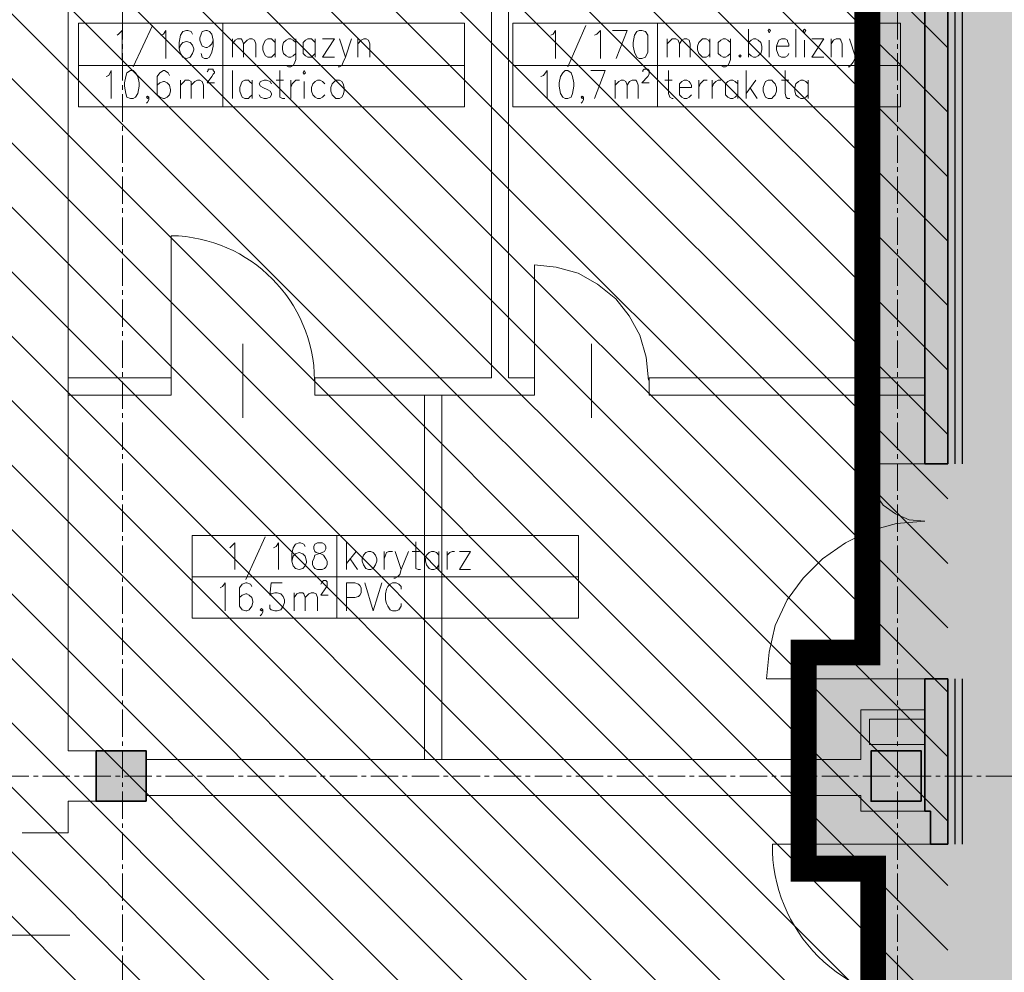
# Model space of a CAD drawing. Header units: millimetres. Extents: x -9409 to -3369, y -15007 to -6597.
# Tile 125 of 132: x -6201 to -5515, y -9944 to -9280. Entities that reach past the tile are written whole.
import ezdxf

# ---------------------------------------------------------------- set-up
doc = ezdxf.new("R2010")
doc.units = ezdxf.units.MM
for name, pattern in [('ACAD_ISO02W100', [15, 12, -3]), ('CENTER2', [28.575, 19.05, -3.175, 3.175, -3.175]), ('DASHED2', [0.375, 0.25, -0.125])]:
    doc.linetypes.add(name, pattern=pattern)
for name, color, linetype, lineweight in [('sq_bud istn', 253, 'Continuous', 15), ('SQ_HATCH', 140, 'Continuous', 13), ('SQ_ISTN.Ściany', 140, 'Continuous', 35), ('SQ_Osie', 220, 'CENTER2', 9), ('SQ_ZAKRES_OPRACOWANIA', 7, 'ACAD_ISO02W100', 20)]:
    doc.layers.add(name, color=color, linetype=linetype, lineweight=lineweight)
doc.layers.add('W-listwa', color=7, linetype='ZIGZAG', lineweight=18, true_color=0xe19705)
doc.layers.add('W-poręcz', color=92, linetype='FENCELINE1', lineweight=18, true_color=0x00bd00)
doc.linetypes.add('FENCELINE1', pattern='A,0.25,-0.1,[133,ltypeshp.shx,S=0.1,R=0,X=-0.1,Y=0],-0.1,1', length=1.45)
doc.linetypes.add('ZIGZAG', pattern='A,0.0001,-0.2,[131,ltypeshp.shx,S=0.2,R=0,X=-0.2,Y=0],-0.4,[131,ltypeshp.shx,S=0.2,R=180,X=0.2,Y=0],-0.2', length=0.8001)

# ---------------------------------------------------------------- blocks, each defined once
blk = doc.blocks.new('słupy konstr bud B')
at = {"layer": 'SQ_ISTN.Ściany', "lineweight": 5}
h = blk.add_hatch(dxfattribs=at)
h.set_pattern_fill('JIS_STN_1E', color=256, scale=10)
h.paths.add_polyline_path([(21350.78, 18613.95), (21315.78, 18613.95), (21315.78, 18578.95), (21350.78, 18578.95)])
h.paths.add_polyline_path([(21890.78, 18613.95), (21855.78, 18613.95), (21855.78, 18578.95), (21890.78, 18578.95)])
h.paths.add_polyline_path([(22190.78, 18613.95), (22155.78, 18613.95), (22155.78, 18578.95), (22190.78, 18578.95)])
h.paths.add_polyline_path([(22730.78, 18613.95), (22695.78, 18613.95), (22695.78, 18578.95), (22730.78, 18578.95)])
h.paths.add_polyline_path([(22730.78, 17953.95), (22695.78, 17953.95), (22695.78, 17918.95), (22730.78, 17918.95)])
h.paths.add_polyline_path([(22190.78, 17953.95), (22155.78, 17953.95), (22155.78, 17918.95), (22190.78, 17918.95)])
h.paths.add_polyline_path([(21890.78, 17953.95), (21855.78, 17953.95), (21855.78, 17918.95), (21890.78, 17918.95)])
h.paths.add_polyline_path([(21350.78, 17953.95), (21315.78, 17953.95), (21315.78, 17918.95), (21350.78, 17918.95)])
h.paths.add_polyline_path([(21350.78, 17293.95), (21315.78, 17293.95), (21315.78, 17258.95), (21350.78, 17258.95)])
h.paths.add_polyline_path([(21890.78, 17293.95), (21855.78, 17293.95), (21855.78, 17258.95), (21890.78, 17258.95)])
h.paths.add_polyline_path([(22190.78, 17293.95), (22155.78, 17293.95), (22155.78, 17258.95), (22190.78, 17258.95)])
h.paths.add_polyline_path([(22730.78, 17293.95), (22695.78, 17293.95), (22695.78, 17258.95), (22730.78, 17258.95)])
h.paths.add_polyline_path([(22695.78, 16633.95), (22730.78, 16633.95), (22730.78, 16598.95), (22695.78, 16598.95)])
h.paths.add_polyline_path([(22695.78, 14653.95), (22730.78, 14653.95), (22730.78, 14618.95), (22695.78, 14618.95)])
h.paths.add_polyline_path([(22695.78, 15313.95), (22730.78, 15313.95), (22730.78, 15278.95), (22695.78, 15278.95)])
h.paths.add_polyline_path([(22695.78, 15973.95), (22730.78, 15973.95), (22730.78, 15938.95), (22695.78, 15938.95)])
h.paths.add_polyline_path([(22155.78, 14653.95), (22190.78, 14653.95), (22190.78, 14618.95), (22155.78, 14618.95)])
h.paths.add_polyline_path([(22155.78, 15313.95), (22190.78, 15313.95), (22190.78, 15278.95), (22155.78, 15278.95)])
h.paths.add_polyline_path([(22155.78, 15973.95), (22190.78, 15973.95), (22190.78, 15938.95), (22155.78, 15938.95)])
h.paths.add_polyline_path([(22155.78, 16633.95), (22190.78, 16633.95), (22190.78, 16598.95), (22155.78, 16598.95)])
h.paths.add_polyline_path([(21855.78, 14653.95), (21890.78, 14653.95), (21890.78, 14618.95), (21855.78, 14618.95)])
h.paths.add_polyline_path([(21855.78, 15313.95), (21890.78, 15313.95), (21890.78, 15278.95), (21855.78, 15278.95)])
h.paths.add_polyline_path([(21855.78, 15973.95), (21890.78, 15973.95), (21890.78, 15938.95), (21855.78, 15938.95)])
h.paths.add_polyline_path([(21855.78, 16633.95), (21890.78, 16633.95), (21890.78, 16598.95), (21855.78, 16598.95)])
h.paths.add_polyline_path([(21315.78, 14653.95), (21350.78, 14653.95), (21350.78, 14618.95), (21315.78, 14618.95)])
h.paths.add_polyline_path([(21315.78, 15313.95), (21350.78, 15313.95), (21350.78, 15278.95), (21315.78, 15278.95)])
h.paths.add_polyline_path([(21315.78, 15973.95), (21350.78, 15973.95), (21350.78, 15938.95), (21315.78, 15938.95)])
h.paths.add_polyline_path([(21315.78, 16633.95), (21350.78, 16633.95), (21350.78, 16598.95), (21315.78, 16598.95)])
at = {"layer": 'SQ_ISTN.Ściany'}
for points in [[(22155.78, 15973.95), (22190.78, 15973.95), (22190.78, 15938.95), (22155.78, 15938.95)], [(22695.78, 15973.95), (22730.78, 15973.95), (22730.78, 15938.95), (22695.78, 15938.95)]]:
    blk.add_lwpolyline(points, close=True, dxfattribs=at)
blk = doc.blocks.new('stan projektowany')
at = {"layer": 'sq_bud istn'}
h = blk.add_hatch(dxfattribs=at)
h.set_pattern_fill('LINE', color=256, scale=10, angle=135)
h.set_pattern_definition([(135, (-52710.16, -21414.304), (-22.45064, -22.45064), [])])
h.paths.add_polyline_path([(-15144.65, 11515.59), (-15046.65, 11515.59), (-15046.65, 11777.98), (-17204.52, 11777.98), (-17204.52, 11515.59), (-16664.65, 11515.59), (-16667.99, 10408.67), (-17204.52, 10408.67), (-17204.52, 8874.34), (-16667.99, 8874.34), (-16667.99, 8504.05), (-16382.65, 8503.65), (-16382.93, 8841.15), (-16219.65, 8841.15), (-16219.65, 9267.59), (-16019.65, 9267.59), (-16019.65, 10563.13), (-15789.65, 10563.13), (-15789.65, 10483.59), (-15752.65, 10483.59), (-15144.65, 10483.59)])
at = {"layer": 'SQ_HATCH'}
h = blk.add_hatch(dxfattribs=at)
h.set_pattern_fill('ANGLE')
h.set_pattern_definition([(0, (-10464.962, 6233.929), (0, 6.985), [5.08, -1.905]), (90, (-10464.962, 6233.929), (-6.985, 4e-16), [5.08, -1.905])])
h.paths.add_polyline_path([(-15233.14, 8198.65), (-15198.14, 8198.65), (-15176.65, 8198.65), (-15176.65, 8216.15), (-15144.65, 8216.15), (-15144.65, 8147.15), (-15144.65, 7886.15), (-15144.65, 7837.15), (-15144.65, 7734.77), (-15104.65, 7734.77), (-15104.65, 10535.59), (-15737.65, 10535.59), (-15737.65, 10615.59), (-15789.65, 10615.59), (-16075.65, 10615.59), (-16075.65, 9587.27), (-16120.11, 9587.27), (-16120.11, 9436.61), (-16071.65, 9436.61), (-16071.65, 9307.59), (-16259.65, 9307.59), (-16259.65, 8898.65), (-16704.65, 8898.65), (-16704.65, 7768.15), (-16704.65, 7751.82), (-16685.57, 7751.82), (-16685.57, 7130.61), (-16718.15, 7131.63), (-16718.15, 7178.15), (-16999.65, 7178.15), (-16999.65, 7808.15), (-19394.65, 7808.15), (-19394.65, 6211.23), (-19462.48, 6211.23), (-19462.48, 5925.46), (-18509.26, 5925.46), (-18509.26, 6211.23), (-17103.03, 6223.02), (-17103.03, 5881.49), (-15104.65, 5873.27), (-15104.65, 7734.77), (-15144.65, 7734.77), (-15144.65, 7707.15), (-15176.65, 7707.15), (-15176.65, 7706.65), (-15176.65, 7706.65), (-15259.89, 7706.65), (-15259.87, 7706.75), (-15259.87, 7707.15), (-15292.71, 7707.15), (-15292.71, 7696.65), (-15292.7, 7696.65), (-15292.71, 7706.65), (-15297.71, 7706.65), (-15297.7, 7699.45, 0.414214), (-15297.4, 7699.15), (-15296.5, 7699.15, -0.414214), (-15296.2, 7698.85), (-15296.2, 7696.95, 0.527766), (-15295.86, 7696.59, -0.450501), (-15295.27, 7696.07, -0.414104), (-15295.79, 7695.54), (-15295.07, 7695.5), (-15295.79, 7695.54, -0.414323), (-15296.32, 7696.07, -0.409171), (-15295.87, 7696.65, -0.450389), (-15296.2, 7696.95), (-15296.2, 7698.85, 0.414214), (-15296.5, 7699.15), (-15297.4, 7699.15, -0.414214), (-15297.7, 7699.45), (-15297.71, 7706.65), (-15292.71, 7706.65), (-15292.71, 7707.15), (-15259.87, 7707.15), (-15259.87, 7734.77), (-15473.3, 7734.77), (-15473.3, 7771.14, -0.414214), (-15477.3, 7775.14, -1), (-15469.3, 7775.14, -0.414214), (-15473.3, 7771.14), (-15473.3, 7749.3), (-15457.7, 7749.3), (-15457.7, 7760.15), (-15457.96, 7760.19), (-15457.96, 7773.87), (-15457.96, 7787.54), (-15457.7, 7799.3), (-15457.7, 7787.58), (-15431.62, 7791.36, -0.038172), (-15427.99, 7791.64, -0.032853), (-15424.84, 7791.44, -0.057631), (-15419.72, 7790.17, -0.057695), (-15415.53, 7788.02, -0.068919), (-15411.87, 7784.77, -0.070278), (-15409.44, 7780.92, -0.066142), (-15408.18, 7776.69, -0.045653), (-15407.94, 7773.2, -0.032968), (-15408.15, 7770.68, -0.068737), (-15409.44, 7766.28, -0.070278), (-15411.87, 7762.43, -0.068919), (-15415.53, 7759.18, -0.057695), (-15419.72, 7757.03, -0.057631), (-15424.84, 7755.76, -0.032853), (-15427.99, 7755.56, -0.033182), (-15431.15, 7755.77), (-15457.7, 7760.15), (-15457.7, 7749.3), (-15473.3, 7749.3), (-15473.3, 7734.77), (-15259.87, 7734.77), (-15259.87, 7837.15), (-15259.9, 7837.15), (-15259.87, 7837.13), (-15176.65, 7837.15), (-15176.65, 7734.77), (-15144.65, 7734.77), (-15144.65, 7837.15), (-15144.65, 7886.15), (-15176.65, 7886.15), (-15176.65, 8147.15), (-15176.65, 8163.65), (-15198.14, 8163.65), (-15233.14, 8163.65)])
at = {"layer": 'SQ_ISTN.Ściany', "lineweight": 5}
h = blk.add_hatch(dxfattribs=at)
h.set_pattern_fill('JIS_STN_1E', color=256, scale=10, angle=180)
h.set_pattern_definition([(225, (6117.647, 25457.596), (7.0710678, -7.0710678), []), (225, (6110.597, 25457.596), (7.0710678, -7.0710678), [10, -5])])
h.paths.add_polyline_path([(-15233.14, 6843.65), (-15198.14, 6843.65), (-15198.14, 6878.65), (-15233.14, 6878.65)])
h.paths.add_polyline_path([(-15773.14, 6843.65), (-15738.14, 6843.65), (-15738.14, 6878.65), (-15773.14, 6878.65)])
h.paths.add_polyline_path([(-16073.14, 6843.65), (-16038.14, 6843.65), (-16038.14, 6878.65), (-16073.14, 6878.65)])
h.paths.add_polyline_path([(-16613.14, 6843.65), (-16578.14, 6843.65), (-16578.14, 6878.65), (-16613.14, 6878.65)])
h.paths.add_polyline_path([(-16613.14, 7503.65), (-16578.14, 7503.65), (-16578.14, 7538.65), (-16613.14, 7538.65)])
h.paths.add_polyline_path([(-16073.14, 7503.65), (-16038.14, 7503.65), (-16038.14, 7538.65), (-16073.14, 7538.65)])
h.paths.add_polyline_path([(-15773.14, 7503.65), (-15738.14, 7503.65), (-15738.14, 7538.65), (-15773.14, 7538.65)])
h.paths.add_polyline_path([(-15233.14, 7503.65), (-15198.14, 7503.65), (-15198.14, 7538.65), (-15233.14, 7538.65)])
h.paths.add_polyline_path([(-15233.14, 8163.65), (-15198.14, 8163.65), (-15198.14, 8198.65), (-15233.14, 8198.65)])
h.paths.add_polyline_path([(-15773.14, 8163.65), (-15738.14, 8163.65), (-15738.14, 8198.65), (-15773.14, 8198.65)])
h.paths.add_polyline_path([(-16073.14, 8163.65), (-16038.14, 8163.65), (-16038.14, 8198.65), (-16073.14, 8198.65)])
h.paths.add_polyline_path([(-16613.14, 8163.65), (-16578.14, 8163.65), (-16578.14, 8198.65), (-16613.14, 8198.65)])
h.paths.add_polyline_path([(-16578.14, 8823.65), (-16613.14, 8823.65), (-16613.14, 8858.65), (-16578.14, 8858.65)])
h.paths.add_polyline_path([(-16578.14, 10803.65), (-16613.14, 10803.65), (-16613.14, 10838.65), (-16578.14, 10838.65)])
h.paths.add_polyline_path([(-16578.14, 10143.65), (-16613.14, 10143.65), (-16613.14, 10178.65), (-16578.14, 10178.65)])
h.paths.add_polyline_path([(-16578.14, 9483.65), (-16613.14, 9483.65), (-16613.14, 9518.65), (-16578.14, 9518.65)])
h.paths.add_polyline_path([(-16038.14, 10803.65), (-16073.14, 10803.65), (-16073.14, 10838.65), (-16038.14, 10838.65)])
h.paths.add_polyline_path([(-16038.14, 10143.65), (-16073.14, 10143.65), (-16073.14, 10178.65), (-16038.14, 10178.65)])
h.paths.add_polyline_path([(-16038.14, 9483.65), (-16073.14, 9483.65), (-16073.14, 9518.65), (-16038.14, 9518.65)])
h.paths.add_polyline_path([(-16038.14, 8823.65), (-16073.14, 8823.65), (-16073.14, 8858.65), (-16038.14, 8858.65)])
h.paths.add_polyline_path([(-15738.14, 10803.65), (-15773.14, 10803.65), (-15773.14, 10838.65), (-15738.14, 10838.65)])
h.paths.add_polyline_path([(-15738.14, 10143.65), (-15773.14, 10143.65), (-15773.14, 10178.65), (-15738.14, 10178.65)])
h.paths.add_polyline_path([(-15738.14, 9483.65), (-15773.14, 9483.65), (-15773.14, 9518.65), (-15738.14, 9518.65)])
h.paths.add_polyline_path([(-15738.14, 8823.65), (-15773.14, 8823.65), (-15773.14, 8858.65), (-15738.14, 8858.65)])
h.paths.add_polyline_path([(-15198.14, 10803.65), (-15233.14, 10803.65), (-15233.14, 10838.65), (-15198.14, 10838.65)])
h.paths.add_polyline_path([(-15198.14, 10143.65), (-15233.14, 10143.65), (-15233.14, 10178.65), (-15198.14, 10178.65)])
h.paths.add_polyline_path([(-15198.14, 9483.65), (-15233.14, 9483.65), (-15233.14, 9518.65), (-15198.14, 9518.65)])
h.paths.add_polyline_path([(-15198.14, 8823.65), (-15233.14, 8823.65), (-15233.14, 8858.65), (-15198.14, 8858.65)])
at = {"layer": 'sq_bud istn'}
for p, q in [((-16337.65, 10153.59), (-16337.65, 9778.59)), ((-16325.65, 10153.59), (-16325.65, 9778.59)), ((-16632.65, 9518.65), (-16632.65, 10143.65)), ((-16632.65, 9778.59), (-16560.72, 9778.59)), ((-16560.72, 9778.59), (-16560.72, 9766.59)), ((-16460.72, 9778.59), (-16337.65, 9778.59)), ((-16460.72, 9778.59), (-16460.72, 9766.59)), ((-16325.65, 9778.59), (-16307.72, 9778.59)), ((-16307.72, 9778.59), (-16307.72, 9766.59)), ((-16227.72, 9778.59), (-16035.65, 9778.59)), ((-16227.72, 9778.59), (-16227.72, 9766.59)), ((-16632.65, 9766.59), (-16560.72, 9766.59)), ((-16460.72, 9766.59), (-16307.72, 9766.59)), ((-16384.22, 9766.59), (-16384.22, 9512.59)), ((-16372.22, 9766.59), (-16372.22, 9512.59)), ((-16227.72, 9766.59), (-16035.65, 9766.59)), ((-16035.65, 9718.6), (-16019.65, 9718.6)), ((-16632.65, 9518.65), (-16613.14, 9518.65)), ((-16384.22, 9512.59), (-16578.14, 9512.59)), ((-16080.11, 9512.59), (-16578.14, 9512.59)), ((-16632.65, 9483.65), (-16632.65, 9461.65)), ((-16632.65, 9461.65), (-16632.65, 9483.65)), ((-16632.65, 9483.65), (-16613.14, 9483.65)), ((-16080.11, 9487.59), (-16578.14, 9487.59)), ((-16080.11, 9476.61), (-16080.11, 9487.6)), ((-16080.11, 9476.61), (-16031.65, 9476.61)), ((-16632.65, 9461.65), (-16664.65, 9461.65)), ((-16664.65, 9461.65), (-16632.65, 9461.65)), ((-16631.31, 9390.36), (-16745.21, 9390.36))]:
    blk.add_line(p, q, dxfattribs=at)
for points in [[(-16356.34, 9967.36), (-16356.34, 10025.75), (-16524.73, 10025.75), (-16625.42, 10025.75), (-16625.42, 9967.36), (-16524.73, 9967.36), (-16524.73, 10025.75), (-16524.73, 9967.36)], [(-16052.64, 9967.36), (-16052.64, 10025.75), (-16221.88, 10025.75), (-16322.8, 10025.75), (-16322.8, 9967.36), (-16221.88, 9967.36), (-16221.88, 10025.75), (-16221.88, 9967.36)], [(-16234.57, 10020.67), (-16236.26, 10019.83), (-16237.95, 10017.29), (-16238.8, 10012.22), (-16238.8, 10009.67), (-16237.95, 10005.44), (-16236.26, 10002.06), (-16234.57, 10001.21), (-16232.88, 10001.21), (-16230.34, 10002.06), (-16228.65, 10005.44), (-16228.65, 10017.29), (-16230.34, 10019.83), (-16232.88, 10020.67)], [(-16144.88, 10020.67), (-16144.03, 10018.98), (-16143.18, 10020.67), (-16144.03, 10021.52)], [(-16120.34, 10020.67), (-16119.49, 10018.98), (-16118.65, 10020.67), (-16119.49, 10021.52)], [(-16164.34, 10003.75), (-16165.18, 10002.9), (-16164.34, 10002.06), (-16163.49, 10002.9)], [(-16589.04, 9992.76), (-16591.58, 9991.06), (-16592.42, 9988.53), (-16593.27, 9984.29), (-16593.27, 9981.75), (-16592.42, 9976.68), (-16591.58, 9974.14), (-16589.04, 9973.29), (-16587.34, 9973.29), (-16585.65, 9974.14), (-16583.96, 9976.68), (-16583.12, 9981.75), (-16583.12, 9984.29), (-16583.96, 9988.53), (-16585.65, 9991.06), (-16587.34, 9992.76)], [(-16468.88, 9991.06), (-16468.04, 9990.21), (-16467.19, 9991.06), (-16468.04, 9992.76)], [(-16286.18, 9992.76), (-16287.88, 9991.06), (-16289.57, 9988.53), (-16290.42, 9984.29), (-16290.42, 9981.75), (-16289.57, 9976.68), (-16287.88, 9974.14), (-16286.18, 9973.29), (-16284.49, 9973.29), (-16281.95, 9974.14), (-16281.11, 9976.68), (-16280.26, 9981.75), (-16280.26, 9984.29), (-16281.11, 9988.53), (-16281.95, 9991.06), (-16284.49, 9992.76)], [(-16446.04, 9985.98), (-16446.89, 9985.13), (-16448.58, 9983.44), (-16449.42, 9980.91), (-16449.42, 9978.37), (-16448.58, 9975.83), (-16446.89, 9974.14), (-16446.04, 9973.29), (-16443.5, 9973.29), (-16441.81, 9974.14), (-16440.96, 9975.83), (-16440.12, 9978.37), (-16440.12, 9980.91), (-16440.96, 9983.44), (-16441.81, 9985.13), (-16443.5, 9985.98)], [(-16144.88, 9985.98), (-16146.57, 9985.13), (-16147.42, 9983.44), (-16148.26, 9980.91), (-16148.26, 9978.37), (-16147.42, 9975.83), (-16146.57, 9974.14), (-16144.88, 9973.29), (-16142.34, 9973.29), (-16141.49, 9974.14), (-16139.8, 9975.83), (-16138.96, 9978.37), (-16138.96, 9980.91), (-16139.8, 9983.44), (-16141.49, 9985.13), (-16142.34, 9985.98)], [(-16277, 9611.14), (-16277, 9668.68), (-16445.38, 9668.68), (-16546.07, 9668.68), (-16546.07, 9611.14), (-16445.38, 9611.14), (-16445.38, 9668.68), (-16445.38, 9611.14)], [(-16458.92, 9663.6), (-16460.62, 9662.76), (-16461.46, 9661.06), (-16461.46, 9659.37), (-16460.62, 9657.68), (-16459.76, 9656.83), (-16456.38, 9655.99), (-16454.69, 9655.14), (-16453, 9652.61), (-16452.15, 9650.91), (-16452.15, 9648.37), (-16453, 9646.68), (-16453.84, 9645.83), (-16455.53, 9644.99), (-16458.92, 9644.99), (-16460.62, 9645.83), (-16461.46, 9646.68), (-16462.3, 9648.37), (-16462.3, 9650.91), (-16461.46, 9652.61), (-16460.62, 9655.14), (-16458.07, 9655.99), (-16455.53, 9656.83), (-16453.84, 9657.68), (-16453, 9659.37), (-16453, 9661.06), (-16453.84, 9662.76), (-16455.53, 9663.6)], [(-16423.38, 9657.68), (-16425.07, 9656.83), (-16426.77, 9655.14), (-16427.61, 9652.61), (-16427.61, 9650.91), (-16426.77, 9648.37), (-16425.07, 9645.83), (-16423.38, 9644.99), (-16421.69, 9644.99), (-16419.99, 9645.83), (-16418.3, 9648.37), (-16417.46, 9650.91), (-16417.46, 9652.61), (-16418.3, 9655.14), (-16419.99, 9656.83), (-16421.69, 9657.68)]]:
    blk.add_lwpolyline(points, close=True, dxfattribs=at)
for points in [[(-16573.81, 10024.06), (-16587.34, 9995.29)], [(-16271.8, 10024.06), (-16284.49, 9995.29)], [(-16598.35, 10017.29), (-16597.5, 10018.14), (-16594.97, 10020.67), (-16594.97, 10001.21)], [(-16567.88, 10017.29), (-16566.19, 10018.14), (-16564.5, 10020.67), (-16564.5, 10001.21)], [(-16545.88, 10018.14), (-16546.73, 10019.83), (-16549.27, 10020.67), (-16550.11, 10020.67), (-16552.65, 10019.83), (-16554.35, 10017.29), (-16555.19, 10012.22), (-16555.19, 10007.98), (-16554.35, 10004.6), (-16552.65, 10002.06), (-16550.11, 10001.21), (-16547.58, 10002.06), (-16545.88, 10004.6), (-16545.04, 10007.13), (-16545.04, 10007.98), (-16545.88, 10010.53), (-16547.58, 10012.22), (-16550.11, 10013.06), (-16552.65, 10012.22), (-16554.35, 10010.53), (-16555.19, 10007.98)], [(-16531.5, 10013.9), (-16532.35, 10011.36), (-16534.04, 10009.67), (-16535.73, 10008.82), (-16536.58, 10008.82), (-16539.12, 10009.67), (-16539.96, 10011.36), (-16540.81, 10013.9), (-16540.81, 10015.6), (-16539.96, 10018.14), (-16539.12, 10019.83), (-16536.58, 10020.67), (-16535.73, 10020.67), (-16534.04, 10019.83), (-16532.35, 10018.14), (-16531.5, 10013.9), (-16531.5, 10009.67), (-16532.35, 10005.44), (-16534.04, 10002.06), (-16535.73, 10001.21), (-16537.43, 10001.21), (-16539.12, 10002.06), (-16539.96, 10004.6)], [(-16296.34, 10017.29), (-16294.65, 10018.14), (-16292.96, 10020.67), (-16292.96, 10001.21)], [(-16265.87, 10017.29), (-16264.18, 10018.14), (-16261.64, 10020.67), (-16261.64, 10001.21)], [(-16250.65, 10001.21), (-16243.03, 10020.67), (-16253.19, 10020.67)], [(-16158.42, 10021.52), (-16158.42, 10002.06)], [(-16125.41, 10021.52), (-16125.41, 10002.06)], [(-16517.97, 10014.75), (-16517.97, 10002.06)], [(-16517.97, 10011.36), (-16516.27, 10013.9), (-16514.58, 10014.75), (-16512.04, 10014.75), (-16511.19, 10013.9), (-16510.35, 10011.36), (-16510.35, 10002.06)], [(-16510.35, 10011.36), (-16507.81, 10013.9), (-16506.12, 10014.75), (-16504.42, 10014.75), (-16502.73, 10013.9), (-16501.89, 10011.36), (-16501.89, 10002.06)], [(-16488.35, 10012.22), (-16490.04, 10013.9), (-16490.88, 10014.75), (-16493.42, 10014.75), (-16495.12, 10013.9), (-16495.97, 10012.22), (-16496.81, 10009.67), (-16496.81, 10007.13), (-16495.97, 10004.6), (-16495.12, 10002.9), (-16493.42, 10002.06), (-16490.88, 10002.06), (-16490.04, 10002.9), (-16488.35, 10004.6)], [(-16488.35, 10014.75), (-16488.35, 10002.06)], [(-16473.96, 10012.22), (-16475.66, 10013.9), (-16477.35, 10014.75), (-16479.04, 10014.75), (-16480.73, 10013.9), (-16482.43, 10012.22), (-16483.27, 10009.67), (-16483.27, 10007.13), (-16482.43, 10004.6), (-16480.73, 10002.9), (-16479.04, 10002.06), (-16477.35, 10002.06), (-16475.66, 10002.9), (-16473.96, 10004.6)], [(-16473.96, 10014.75), (-16473.96, 10000.37), (-16474.81, 9997.83), (-16475.66, 9996.14), (-16477.35, 9995.29), (-16479.04, 9995.29), (-16480.73, 9996.14)], [(-16460.43, 10012.22), (-16462.12, 10013.9), (-16462.96, 10014.75), (-16465.5, 10014.75), (-16467.19, 10013.9), (-16468.88, 10012.22), (-16468.88, 10004.6), (-16467.19, 10002.9), (-16465.5, 10002.06), (-16462.96, 10002.06), (-16462.12, 10002.9), (-16460.43, 10004.6)], [(-16460.43, 10014.75), (-16460.43, 10002.06)], [(-16446.89, 10002.06), (-16455.35, 10002.06), (-16446.89, 10014.75), (-16455.35, 10014.75)], [(-16443.5, 10014.75), (-16439.27, 10002.06), (-16435.04, 10014.75)], [(-16430.81, 10014.75), (-16430.81, 10002.06)], [(-16430.81, 10011.36), (-16428.27, 10013.9), (-16426.58, 10014.75), (-16424.89, 10014.75), (-16423.19, 10013.9), (-16422.35, 10011.36), (-16422.35, 10002.06)], [(-16215.11, 10014.75), (-16215.11, 10002.06)], [(-16215.11, 10011.36), (-16212.57, 10013.9), (-16211.73, 10014.75), (-16209.19, 10014.75), (-16207.49, 10013.9), (-16206.65, 10011.36), (-16206.65, 10002.06)], [(-16206.65, 10011.36), (-16204.95, 10013.9), (-16203.26, 10014.75), (-16201.57, 10014.75), (-16199.88, 10013.9), (-16199.03, 10011.36), (-16199.03, 10002.06)], [(-16185.49, 10012.22), (-16186.34, 10013.9), (-16188.03, 10014.75), (-16190.56, 10014.75), (-16191.42, 10013.9), (-16193.11, 10012.22), (-16193.96, 10009.67), (-16193.96, 10007.13), (-16193.11, 10004.6), (-16191.42, 10002.9), (-16190.56, 10002.06), (-16188.03, 10002.06), (-16186.34, 10002.9), (-16185.49, 10004.6)], [(-16185.49, 10014.75), (-16185.49, 10002.06)], [(-16171.11, 10012.22), (-16172.79, 10013.9), (-16174.5, 10014.75), (-16176.19, 10014.75), (-16177.88, 10013.9), (-16179.57, 10012.22), (-16179.57, 10004.6), (-16177.88, 10002.9), (-16176.19, 10002.06), (-16174.5, 10002.06), (-16172.79, 10002.9), (-16171.11, 10004.6)], [(-16171.11, 10014.75), (-16171.11, 10000.37), (-16171.96, 9997.83), (-16172.79, 9996.14), (-16174.5, 9995.29), (-16176.19, 9995.29), (-16177.88, 9996.14)], [(-16158.42, 10012.22), (-16156.73, 10013.9), (-16155.03, 10014.75), (-16153.34, 10014.75), (-16151.65, 10013.9), (-16149.96, 10012.22), (-16149.1, 10009.67), (-16149.1, 10007.13), (-16149.96, 10004.6), (-16151.65, 10002.9), (-16153.34, 10002.06), (-16155.03, 10002.06), (-16156.73, 10002.9), (-16158.42, 10004.6)], [(-16144.03, 10013.9), (-16144.03, 10002.06)], [(-16138.96, 10009.67), (-16130.5, 10009.67), (-16130.5, 10011.36), (-16131.33, 10013.06), (-16131.33, 10013.9), (-16133.03, 10014.75), (-16135.57, 10014.75), (-16137.26, 10013.9), (-16138.11, 10012.22), (-16138.96, 10009.67), (-16138.96, 10007.13), (-16138.11, 10004.6), (-16137.26, 10002.9), (-16135.57, 10002.06), (-16133.03, 10002.06), (-16131.33, 10002.9), (-16130.5, 10004.6)], [(-16119.49, 10013.9), (-16119.49, 10002.06)], [(-16105.95, 10002.06), (-16114.42, 10002.06), (-16105.95, 10014.75), (-16114.42, 10014.75)], [(-16100.88, 10014.75), (-16100.88, 10002.06)], [(-16100.88, 10011.36), (-16099.19, 10013.9), (-16097.49, 10014.75), (-16094.96, 10014.75), (-16094.1, 10013.9), (-16093.27, 10011.36), (-16093.27, 10002.06)], [(-16088.18, 10014.75), (-16083.95, 10002.06), (-16079.72, 10014.75)], [(-16356.34, 9996.14), (-16524.73, 9996.14), (-16625.42, 9996.14)], [(-16439.27, 10002.06), (-16440.96, 9998.68), (-16441.81, 9996.14), (-16443.5, 9995.29), (-16444.35, 9995.29)], [(-16052.64, 9996.14), (-16221.88, 9996.14), (-16322.8, 9996.14)], [(-16083.95, 10002.06), (-16085.65, 9998.68), (-16087.34, 9996.14), (-16088.18, 9995.29), (-16089.03, 9995.29)], [(-16605.96, 9988.53), (-16604.27, 9989.36), (-16602.58, 9992.76), (-16602.58, 9973.29)], [(-16561.96, 9989.36), (-16562.81, 9991.06), (-16565.35, 9992.76), (-16566.19, 9992.76), (-16568.73, 9991.06), (-16570.42, 9988.53), (-16570.42, 9975.83), (-16568.73, 9974.14), (-16566.19, 9973.29), (-16565.35, 9973.29), (-16563.65, 9974.14), (-16561.96, 9975.83), (-16561.12, 9978.37), (-16561.12, 9979.21), (-16561.96, 9982.6), (-16563.65, 9984.29), (-16565.35, 9985.13), (-16566.19, 9985.13), (-16568.73, 9984.29), (-16570.42, 9982.6), (-16570.42, 9979.21)], [(-16535.73, 9991.9), (-16534.89, 9992.76), (-16534.89, 9993.6), (-16531.5, 9993.6), (-16531.5, 9992.76), (-16530.65, 9991.9), (-16530.65, 9991.06), (-16531.5, 9990.21), (-16532.35, 9988.53), (-16535.73, 9984.29), (-16530.65, 9984.29)], [(-16517.97, 9992.76), (-16517.97, 9973.29)], [(-16484.96, 9992.76), (-16484.96, 9974.14), (-16483.27, 9973.29), (-16481.58, 9973.29)], [(-16303.11, 9988.53), (-16301.41, 9989.36), (-16298.88, 9992.76), (-16298.88, 9973.29)], [(-16265.87, 9973.29), (-16258.26, 9992.76), (-16268.41, 9992.76)], [(-16232.03, 9991.9), (-16232.03, 9992.76), (-16231.19, 9993.6), (-16228.65, 9993.6), (-16227.8, 9992.76), (-16227.8, 9990.21), (-16228.65, 9988.53), (-16232.88, 9984.29), (-16227.8, 9984.29)], [(-16214.26, 9992.76), (-16214.26, 9976.68), (-16213.42, 9974.14), (-16211.73, 9973.29), (-16210.88, 9973.29)], [(-16160.11, 9992.76), (-16160.11, 9973.29)], [(-16133.03, 9992.76), (-16133.03, 9976.68), (-16132.19, 9974.14), (-16131.33, 9973.29), (-16129.65, 9973.29)], [(-16554.35, 9985.98), (-16554.35, 9973.29)], [(-16554.35, 9982.6), (-16551.81, 9985.13), (-16550.96, 9985.98), (-16548.42, 9985.98), (-16546.73, 9985.13), (-16546.73, 9973.29)], [(-16546.73, 9982.6), (-16544.19, 9985.13), (-16542.5, 9985.98), (-16540.81, 9985.98), (-16539.12, 9985.13), (-16538.27, 9982.6), (-16538.27, 9973.29)], [(-16504.42, 9983.44), (-16506.12, 9985.13), (-16506.96, 9985.98), (-16509.5, 9985.98), (-16511.19, 9985.13), (-16512.04, 9983.44), (-16512.89, 9980.91), (-16512.89, 9978.37), (-16512.04, 9975.83), (-16511.19, 9974.14), (-16509.5, 9973.29), (-16506.96, 9973.29), (-16506.12, 9974.14), (-16504.42, 9975.83)], [(-16504.42, 9985.98), (-16504.42, 9973.29)], [(-16490.88, 9983.44), (-16491.73, 9985.13), (-16494.27, 9985.98), (-16495.97, 9985.98), (-16498.5, 9985.13), (-16499.35, 9983.44), (-16498.5, 9981.75), (-16496.81, 9980.91), (-16493.42, 9979.21), (-16491.73, 9978.37), (-16490.88, 9976.68), (-16490.88, 9975.83), (-16491.73, 9974.14), (-16494.27, 9973.29), (-16495.97, 9973.29), (-16498.5, 9974.14), (-16499.35, 9975.83)], [(-16487.5, 9985.98), (-16482.43, 9985.98)], [(-16477.35, 9985.98), (-16477.35, 9973.29)], [(-16477.35, 9980.91), (-16476.5, 9983.44), (-16474.81, 9985.13), (-16473.96, 9985.98), (-16471.42, 9985.98)], [(-16468.04, 9985.13), (-16468.04, 9973.29)], [(-16453.66, 9983.44), (-16455.35, 9985.13), (-16457.04, 9985.98), (-16458.73, 9985.98), (-16460.43, 9985.13), (-16462.12, 9983.44), (-16462.96, 9980.91), (-16462.96, 9978.37), (-16462.12, 9975.83), (-16460.43, 9974.14), (-16458.73, 9973.29), (-16457.04, 9973.29), (-16455.35, 9974.14), (-16453.66, 9975.83)], [(-16251.49, 9985.98), (-16251.49, 9973.29)], [(-16251.49, 9982.6), (-16248.95, 9985.13), (-16247.26, 9985.98), (-16245.57, 9985.98), (-16243.87, 9985.13), (-16243.03, 9982.6), (-16243.03, 9973.29)], [(-16243.03, 9982.6), (-16241.34, 9985.13), (-16239.65, 9985.98), (-16237.11, 9985.98), (-16236.26, 9985.13), (-16235.42, 9982.6), (-16235.42, 9973.29)], [(-16216.8, 9985.98), (-16211.73, 9985.98)], [(-16206.65, 9980.91), (-16198.19, 9980.91), (-16198.19, 9982.6), (-16199.03, 9984.29), (-16199.88, 9985.13), (-16201.57, 9985.98), (-16203.26, 9985.98), (-16204.95, 9985.13), (-16206.65, 9983.44), (-16206.65, 9975.83), (-16204.95, 9974.14), (-16203.26, 9973.29), (-16201.57, 9973.29), (-16199.88, 9974.14), (-16198.19, 9975.83)], [(-16193.11, 9985.98), (-16193.11, 9973.29)], [(-16193.11, 9980.91), (-16192.27, 9983.44), (-16190.56, 9985.13), (-16189.72, 9985.98), (-16187.18, 9985.98)], [(-16183.8, 9985.98), (-16183.8, 9973.29)], [(-16183.8, 9980.91), (-16182.95, 9983.44), (-16181.26, 9985.13), (-16179.57, 9985.98), (-16177.88, 9985.98)], [(-16166.03, 9983.44), (-16167.72, 9985.13), (-16169.42, 9985.98), (-16171.11, 9985.98), (-16172.79, 9985.13), (-16174.5, 9983.44), (-16174.5, 9975.83), (-16172.79, 9974.14), (-16171.11, 9973.29), (-16169.42, 9973.29), (-16167.72, 9974.14), (-16166.03, 9975.83)], [(-16166.03, 9985.98), (-16166.03, 9973.29)], [(-16153.34, 9985.98), (-16160.11, 9976.68)], [(-16135.57, 9985.98), (-16130.5, 9985.98)], [(-16116.96, 9983.44), (-16118.65, 9985.13), (-16120.34, 9985.98), (-16122.03, 9985.98), (-16123.72, 9985.13), (-16125.41, 9983.44), (-16126.26, 9980.91), (-16126.26, 9978.37), (-16125.41, 9975.83), (-16123.72, 9974.14), (-16122.03, 9973.29), (-16120.34, 9973.29), (-16118.65, 9974.14), (-16116.96, 9975.83)], [(-16116.96, 9985.98), (-16116.96, 9973.29)], [(-16157.57, 9980.91), (-16152.5, 9973.29)], [(-16576.35, 9974.14), (-16577.2, 9973.29), (-16578.04, 9974.14), (-16577.2, 9974.99), (-16576.35, 9974.14), (-16576.35, 9972.44), (-16577.2, 9970.75), (-16578.04, 9969.9)], [(-16273.49, 9974.14), (-16274.34, 9973.29), (-16275.19, 9974.14), (-16274.34, 9974.99), (-16273.49, 9974.14), (-16273.49, 9972.44), (-16274.34, 9970.75), (-16275.19, 9969.9)], [(-16307.72, 9776.99), (-16307.72, 9857.37), (-16292.5, 9855.68), (-16277.27, 9851.45), (-16263.73, 9843.83), (-16251.04, 9833.68), (-16241.73, 9821.83), (-16234.11, 9808.3), (-16229.88, 9793.07), (-16228.19, 9776.99)], [(-16510.8, 9750.76), (-16510.8, 9802.37)], [(-16267.95, 9750.76), (-16267.95, 9802.37)], [(-16495.3, 9667.83), (-16508.84, 9638.22)], [(-16519.85, 9660.22), (-16518.99, 9661.06), (-16516.45, 9663.6), (-16516.45, 9644.99)], [(-16489.38, 9660.22), (-16487.69, 9661.06), (-16486, 9663.6), (-16486, 9644.99)], [(-16467.38, 9661.06), (-16468.23, 9662.76), (-16470.77, 9663.6), (-16471.61, 9663.6), (-16474.15, 9662.76), (-16475.84, 9660.22), (-16476.69, 9655.99), (-16476.69, 9650.91), (-16475.84, 9647.52), (-16474.15, 9645.83), (-16471.61, 9644.99), (-16469.07, 9645.83), (-16467.38, 9647.52), (-16466.54, 9650.07), (-16466.54, 9650.91), (-16467.38, 9654.3), (-16469.07, 9655.99), (-16471.61, 9656.83), (-16474.15, 9655.99), (-16475.84, 9654.3), (-16476.69, 9650.91)], [(-16438.61, 9664.45), (-16438.61, 9644.99)], [(-16390.38, 9664.45), (-16390.38, 9645.83), (-16388.69, 9644.99), (-16387, 9644.99)], [(-16431.84, 9657.68), (-16438.61, 9649.21)], [(-16412.38, 9657.68), (-16412.38, 9644.99)], [(-16412.38, 9652.61), (-16411.54, 9655.14), (-16410.69, 9656.83), (-16409, 9657.68), (-16406.46, 9657.68)], [(-16404.77, 9657.68), (-16400.53, 9644.99), (-16395.46, 9657.68)], [(-16392.92, 9657.68), (-16387.84, 9657.68)], [(-16374.3, 9655.14), (-16376, 9656.83), (-16377.69, 9657.68), (-16379.38, 9657.68), (-16381.07, 9656.83), (-16382.77, 9655.14), (-16383.61, 9652.61), (-16383.61, 9650.91), (-16382.77, 9648.37), (-16381.07, 9645.83), (-16379.38, 9644.99), (-16377.69, 9644.99), (-16376, 9645.83), (-16374.3, 9648.37)], [(-16374.3, 9657.68), (-16374.3, 9644.99)], [(-16368.38, 9657.68), (-16368.38, 9644.99)], [(-16368.38, 9652.61), (-16368.38, 9655.14), (-16366.69, 9656.83), (-16365, 9657.68), (-16363.3, 9657.68)], [(-16352.31, 9644.99), (-16359.92, 9644.99), (-16352.31, 9657.68), (-16359.92, 9657.68)], [(-16436.07, 9652.61), (-16431, 9644.99)], [(-16277, 9639.91), (-16445.38, 9639.91), (-16546.07, 9639.91)], [(-16400.53, 9644.99), (-16401.38, 9641.6), (-16403.07, 9639.91), (-16404.77, 9639.07), (-16405.61, 9639.07)], [(-16526.61, 9632.3), (-16524.92, 9633.14), (-16523.23, 9635.68), (-16523.23, 9616.21)], [(-16504.61, 9633.14), (-16505.46, 9634.84), (-16508, 9635.68), (-16508.84, 9635.68), (-16511.38, 9634.84), (-16513.07, 9632.3), (-16513.07, 9619.6), (-16511.38, 9617.07), (-16508.84, 9616.21), (-16508, 9616.21), (-16506.31, 9617.07), (-16504.61, 9619.6), (-16503.76, 9622.14), (-16503.76, 9622.99), (-16504.61, 9625.52), (-16506.31, 9627.22), (-16508, 9628.06), (-16508.84, 9628.06), (-16511.38, 9627.22), (-16513.07, 9625.52), (-16513.07, 9622.99)], [(-16483.46, 9635.68), (-16491.07, 9635.68), (-16491.92, 9627.22), (-16491.07, 9628.06), (-16488.54, 9628.91), (-16486.84, 9628.91), (-16484.31, 9628.06), (-16482.62, 9626.37), (-16481.76, 9623.83), (-16481.76, 9622.14), (-16482.62, 9619.6), (-16484.31, 9617.07), (-16486.84, 9616.21), (-16488.54, 9616.21), (-16491.07, 9617.07), (-16491.92, 9617.91), (-16491.92, 9620.45)], [(-16456.38, 9634.84), (-16455.53, 9636.53), (-16454.69, 9637.37), (-16453, 9637.37), (-16452.15, 9636.53), (-16452.15, 9633.14), (-16453, 9632.3), (-16456.38, 9627.22), (-16451.3, 9627.22)], [(-16438.61, 9616.21), (-16438.61, 9635.68), (-16432.69, 9635.68), (-16430.15, 9634.84), (-16429.31, 9633.98), (-16428.46, 9632.3), (-16428.46, 9628.91), (-16429.31, 9627.22), (-16430.15, 9626.37), (-16432.69, 9625.52), (-16438.61, 9625.52)], [(-16425.92, 9635.68), (-16419.99, 9616.21), (-16414.07, 9635.68)], [(-16400.53, 9631.44), (-16400.53, 9633.14), (-16402.23, 9634.84), (-16403.92, 9635.68), (-16406.46, 9635.68), (-16408.15, 9634.84), (-16409.84, 9633.14), (-16410.69, 9631.44), (-16411.54, 9628.06), (-16411.54, 9623.83), (-16410.69, 9621.3), (-16409.84, 9619.6), (-16408.15, 9617.07), (-16406.46, 9616.21), (-16403.92, 9616.21), (-16402.23, 9617.07), (-16400.53, 9619.6), (-16400.53, 9621.3)], [(-16474.99, 9628.91), (-16474.99, 9616.21)], [(-16474.99, 9625.52), (-16473.3, 9628.06), (-16471.61, 9628.91), (-16469.07, 9628.91), (-16468.23, 9628.06), (-16467.38, 9625.52), (-16467.38, 9616.21)], [(-16467.38, 9625.52), (-16464.85, 9628.06), (-16463.15, 9628.91), (-16461.46, 9628.91), (-16459.76, 9628.06), (-16458.92, 9625.52), (-16458.92, 9616.21)], [(-16496.99, 9617.07), (-16497.84, 9616.21), (-16498.68, 9617.07), (-16497.84, 9617.91), (-16496.99, 9617.07), (-16496.99, 9615.37), (-16497.84, 9613.67), (-16498.68, 9612.84)], [(-16035.65, 9547.27), (-16080.11, 9547.27), (-16080.11, 9512.59)], [(-16074.19, 9523.14), (-16074.19, 9540.91), (-16035.65, 9540.91)], [(-16074.19, 9540.91), (-16074.19, 9523.14), (-16035.65, 9523.14)]]:
    blk.add_lwpolyline(points, dxfattribs=at)
blk.add_lwpolyline([(-16560.72, 9776.99), (-16560.72, 9877.68, -0.406445), (-16460.88, 9776.99)], format="xyb", dxfattribs=at)
at = {"layer": 'sq_bud istn', "color": 18, "true_color": 0x000000}
blk.add_lwpolyline([(-16035.65, 9568.83), (-16145.87, 9568.83), (-16144.18, 9587.46), (-16139.94, 9606.06), (-16131.49, 9623.83), (-16120.49, 9639.06), (-16106.95, 9652.61), (-16090.87, 9663.61), (-16073.95, 9672.07), (-16055.33, 9677.14), (-16035.65, 9678.83), (-16046.64, 9679.68), (-16056.18, 9683.91), (-16064.64, 9689.84), (-16070.56, 9698.3), (-16074.79, 9708.44), (-16076.48, 9718.6), (-16035.65, 9718.6)], dxfattribs=at)
blk.add_lwpolyline([(-16031.65, 9453.61), (-16141.87, 9453.61, 0.420367), (-16031.65, 9343.61), (-16042.64, 9341.92), (-16052.18, 9337.69), (-16060.64, 9331.76), (-16066.56, 9323.31), (-16070.79, 9313.99), (-16072.48, 9303), (-16031.65, 9303)], format="xyb", dxfattribs=at)
at = {"layer": 'SQ_ISTN.Ściany'}
for p, q in [((-16035.65, 10114.6), (-16035.65, 9718.6)), ((-16019.65, 10114.6), (-16019.65, 9718.6)), ((-16035.65, 9568.83), (-16019.65, 9568.83)), ((-16035.65, 9568.83), (-16035.65, 9476.61)), ((-16019.65, 9568.83), (-16019.65, 9453.61)), ((-16031.65, 9476.61), (-16031.65, 9453.61)), ((-16031.65, 9453.61), (-16019.65, 9453.61))]:
    blk.add_line(p, q, dxfattribs=at)
for points in [[(-16019.65, 9718.6), (-16035.65, 9718.6)], [(-16031.65, 9476.61), (-16035.65, 9476.61)]]:
    blk.add_lwpolyline(points, dxfattribs=at)
at = {"layer": 'SQ_Osie'}
for p, q in [((-16594.65, 11604.94), (-16594.65, 6094.73)), ((-16054.65, 11604.94), (-16054.65, 6094.73))]:
    blk.add_line(p, q, dxfattribs=at)
blk.add_lwpolyline([(-15059.67, 9501.15), (-16726.65, 9501.15)], dxfattribs=at)
at = {"layer": 'SQ_ZAKRES_OPRACOWANIA', "color": 251, "linetype": 'DASHED2', "ltscale": 100, "true_color": 0x636466, "const_width": 18}
blk.add_lwpolyline([(-16071.65, 9307.59), (-16071.65, 9436.61), (-16120.11, 9436.61), (-16120.11, 9587.27), (-16075.65, 9587.27), (-16075.65, 10615.59), (-15789.65, 10615.59), (-15737.65, 10615.59), (-15737.65, 10535.59), (-15104.65, 10541.71), (-15104.65, 7946.16)], dxfattribs=at)
at = {"layer": 'SQ_ISTN.Ściany', "rotation": 180}
blk.add_blockref('słupy konstr bud B', (6117.65, 25457.6), dxfattribs=at)

msp = doc.modelspace()

# ---------------------------------------------------------------- hatches: boundary and pattern name
at = {"layer": 'SQ_HATCH'}
h = msp.add_hatch(dxfattribs=at)
h.set_pattern_fill('ANGLE')
h.set_pattern_definition([(0, (0, -13074.651), (0, 6.985), [5.08, -1.905]), (90, (0, -13074.651), (-6.985, 4e-16), [5.08, -1.905])])
h.paths.add_polyline_path([(-4768.17, -11109.93), (-4733.17, -11109.93), (-4711.69, -11109.93), (-4711.69, -11092.43), (-4679.69, -11092.43), (-4679.69, -11161.43), (-4679.69, -11422.43), (-4679.69, -11471.43), (-4679.69, -11573.81), (-4639.69, -11573.81), (-4639.69, -8772.99), (-5272.69, -8772.99), (-5272.69, -8692.99), (-5324.69, -8692.99), (-5610.69, -8692.99), (-5610.69, -9721.31), (-5655.15, -9721.31), (-5655.15, -9871.97), (-5606.69, -9871.97), (-5606.69, -10000.99), (-5794.69, -10000.99), (-5794.69, -10409.93), (-6239.69, -10409.93), (-6239.69, -11540.43), (-6239.69, -11556.76), (-6220.6, -11556.76), (-6220.6, -12177.97), (-6253.19, -12176.95), (-6253.19, -12130.43), (-6534.69, -12130.43), (-6534.69, -11500.43), (-8929.69, -11500.43), (-8929.69, -13097.35), (-8997.52, -13097.35), (-8997.52, -13383.12), (-8044.3, -13383.12), (-8044.3, -13097.35), (-6638.07, -13085.56), (-6638.07, -13427.09), (-4639.69, -13435.31), (-4639.69, -11573.81), (-4679.69, -11573.81), (-4679.69, -11601.43), (-4711.69, -11601.43), (-4711.69, -11601.93), (-4711.69, -11601.93), (-4794.93, -11601.93), (-4794.91, -11601.83), (-4794.91, -11601.43), (-4827.74, -11601.43), (-4827.74, -11611.93), (-4827.74, -11611.93), (-4827.74, -11601.93), (-4832.74, -11601.93), (-4832.74, -11609.13, 0.414214), (-4832.44, -11609.43), (-4831.54, -11609.43, -0.414214), (-4831.24, -11609.73), (-4831.24, -11611.63, 0.527766), (-4830.9, -11611.99, -0.450501), (-4830.3, -11612.51, -0.414104), (-4830.83, -11613.04), (-4830.11, -11613.08), (-4830.83, -11613.04, -0.414323), (-4831.36, -11612.51, -0.409171), (-4830.9, -11611.93, -0.450389), (-4831.24, -11611.63), (-4831.24, -11609.73, 0.414214), (-4831.54, -11609.43), (-4832.44, -11609.43, -0.414214), (-4832.74, -11609.13), (-4832.74, -11601.93), (-4827.74, -11601.93), (-4827.74, -11601.43), (-4794.91, -11601.43), (-4794.91, -11573.81), (-5008.34, -11573.81), (-5008.34, -11537.44, -0.414214), (-5012.34, -11533.44, -1), (-5004.34, -11533.44, -0.414214), (-5008.34, -11537.44), (-5008.34, -11559.28), (-4992.74, -11559.28), (-4992.74, -11548.43), (-4992.99, -11548.39), (-4992.99, -11534.71), (-4992.99, -11521.04), (-4992.74, -11509.28), (-4992.74, -11521), (-4966.66, -11517.22, -0.038172), (-4963.03, -11516.94, -0.032853), (-4959.88, -11517.14, -0.057631), (-4954.76, -11518.41, -0.057695), (-4950.57, -11520.56, -0.068919), (-4946.91, -11523.81, -0.070278), (-4944.47, -11527.66, -0.066142), (-4943.21, -11531.89, -0.045653), (-4942.98, -11535.38, -0.032968), (-4943.19, -11537.9, -0.068737), (-4944.47, -11542.3, -0.070278), (-4946.91, -11546.15, -0.068919), (-4950.57, -11549.4, -0.057695), (-4954.76, -11551.55, -0.057631), (-4959.88, -11552.82, -0.032853), (-4963.03, -11553.02, -0.033182), (-4966.19, -11552.81), (-4992.74, -11548.43), (-4992.74, -11559.28), (-5008.34, -11559.28), (-5008.34, -11573.81), (-4794.91, -11573.81), (-4794.91, -11471.43), (-4794.93, -11471.43), (-4794.91, -11471.45), (-4711.69, -11471.43), (-4711.69, -11573.81), (-4679.69, -11573.81), (-4679.69, -11471.43), (-4679.69, -11422.43), (-4711.69, -11422.43), (-4711.69, -11161.43), (-4711.69, -11144.93), (-4733.17, -11144.93), (-4768.17, -11144.93)])

# ---------------------------------------------------------------- linework, layer by layer
at = {"layer": 'W-listwa', "lineweight": 25, "ltscale": 6}
for points in [[(-5516.15, -8750), (-5549.69, -8750), (-5549.68, -9193.99), (-5549.68, -9589.98)], [(-5549.68, -9739.75), (-5549.68, -9854.97)]]:
    msp.add_lwpolyline(points, dxfattribs=at)
at = {"layer": 'W-poręcz', "lineweight": 25, "ltscale": 15}
for points in [[(-5516.15, -8755), (-5544.69, -8755), (-5544.68, -9193.99), (-5544.68, -9589.98)], [(-5544.68, -9739.75), (-5544.68, -9854.97)]]:
    msp.add_lwpolyline(points, dxfattribs=at)

# ---------------------------------------------------------------- block references
at = {"layer": 'SQ_ISTN.Ściany'}
msp.add_blockref('stan projektowany', (10464.96, -19308.58), dxfattribs=at)

doc.saveas('drawing.dxf')
